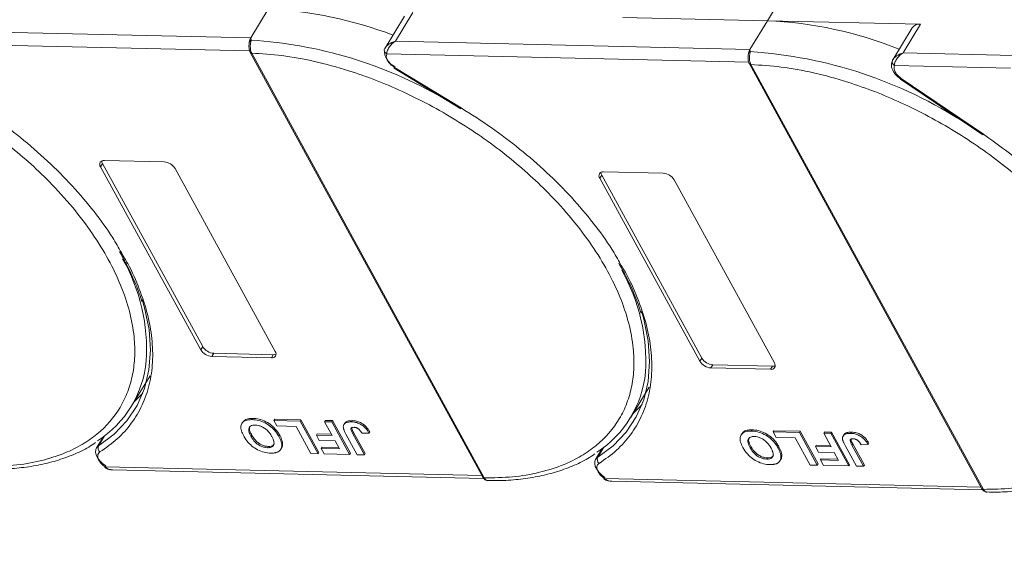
# Model space of a CAD drawing. Header units: millimetres. Extents: x 207 to 1682, y 260 to 1293.
# Tile 74 of 84: x 1383 to 1477, y 1004 to 1057. Entities that reach past the tile are written whole.
import ezdxf

# ---------------------------------------------------------------- set-up
doc = ezdxf.new("R2010")
doc.units = ezdxf.units.MM
doc.linetypes.add('PHANTOM2', pattern=[31.75, 15.875, -3.175, 3.175, -3.175, 3.175, -3.175])

msp = doc.modelspace()

# ---------------------------------------------------------------- linework, layer by layer
at = {"color": 7, "linetype": 'Continuous', "lineweight": 15}
for p, q in [((1454.602, 1056.534), (1456.282, 1059.296)), ((1406.475, 1057.638), (1404.794, 1054.876)), ((1419.605, 1056.973), (1417.737, 1053.902)), ((1418.738, 1054.556), (1420.419, 1057.318)), ((1440.658, 1056.854), (1454.602, 1056.534)), ((1454.602, 1056.534), (1452.921, 1053.772)), ((1469.372, 1056.195), (1454.602, 1056.534)), ((1468.559, 1055.849), (1466.69, 1052.779)), ((1467.692, 1053.433), (1469.372, 1056.195)), ((1404.794, 1054.876), (1375.875, 1055.54)), ((1404.794, 1054.876), (1404.832, 1054.657)), ((1375.049, 1054.314), (1404.685, 1053.634)), ((1417.756, 1053.933), (1417.668, 1053.715)), ((1452.921, 1053.772), (1418.738, 1054.556)), ((1452.921, 1053.772), (1452.959, 1053.553)), ((1404.748, 1053.477), (1427.163, 1012.505)), ((1404.886, 1053.412), (1404.887, 1053.41)), ((1404.887, 1053.41), (1427.303, 1012.438)), ((1417.906, 1053.331), (1452.812, 1052.53)), ((1466.71, 1052.81), (1466.621, 1052.592)), ((1478.392, 1053.188), (1467.692, 1053.433)), ((1418.616, 1051.962), (1425.042, 1048.052)), ((1418.658, 1052.031), (1425.084, 1048.121)), ((1452.874, 1052.373), (1475.29, 1011.401)), ((1453.013, 1052.308), (1453.014, 1052.306)), ((1453.014, 1052.306), (1475.43, 1011.334)), ((1466.86, 1052.207), (1478.028, 1051.951)), ((1467.454, 1050.913), (1475.376, 1045.527)), ((1475.437, 1045.584), (1467.515, 1050.97)), ((1390.315, 1042.448), (1390.502, 1042.755)), ((1399.972, 1024.797), (1390.315, 1042.448)), ((1390.502, 1042.755), (1400.158, 1025.104)), ((1390.689, 1043.062), (1396.435, 1042.93)), ((1397.498, 1042.283), (1407.155, 1024.633)), ((1438.442, 1041.344), (1438.629, 1041.651)), ((1438.629, 1041.651), (1448.285, 1024)), ((1438.815, 1041.958), (1444.562, 1041.826)), ((1448.098, 1023.693), (1438.442, 1041.344)), ((1445.625, 1041.179), (1455.281, 1023.528)), ((1400.158, 1025.104), (1399.972, 1024.797)), ((1401.222, 1024.457), (1401.035, 1024.15)), ((1401.222, 1024.457), (1406.968, 1024.326)), ((1406.968, 1024.326), (1406.781, 1024.019)), ((1406.781, 1024.019), (1401.035, 1024.15)), ((1448.285, 1024), (1448.098, 1023.693)), ((1449.348, 1023.353), (1449.162, 1023.046)), ((1454.908, 1022.914), (1449.162, 1023.046)), ((1449.348, 1023.353), (1455.095, 1023.221)), ((1455.095, 1023.221), (1454.908, 1022.914)), ((1393.275, 1019.324), (1395.086, 1022.301)), ((1441.401, 1018.22), (1443.213, 1021.196)), ((1404.014, 1017.81), (1403.939, 1017.688)), ((1404.928, 1018.063), (1405.002, 1018.186)), ((1407.027, 1017.975), (1407.102, 1018.098)), ((1407.027, 1017.975), (1409.559, 1017.917)), ((1407.314, 1017.45), (1407.027, 1017.975)), ((1407.102, 1018.098), (1409.634, 1018.04)), ((1409.634, 1018.04), (1409.559, 1017.917)), ((1409.559, 1017.917), (1411.284, 1014.765)), ((1409.634, 1018.04), (1411.359, 1014.888)), ((1411.908, 1017.863), (1411.982, 1017.986)), ((1411.908, 1017.863), (1412.598, 1017.847)), ((1412.637, 1016.53), (1411.908, 1017.863)), ((1411.982, 1017.986), (1412.673, 1017.97)), ((1412.673, 1017.97), (1412.598, 1017.847)), ((1412.598, 1017.847), (1414.323, 1014.695)), ((1412.673, 1017.97), (1414.398, 1014.818)), ((1413.846, 1017.706), (1413.771, 1017.583)), ((1414.581, 1017.966), (1414.506, 1017.843)), ((1409.156, 1017.407), (1407.314, 1017.45)), ((1410.593, 1014.781), (1409.156, 1017.407)), ((1414.634, 1016.703), (1414.709, 1016.825)), ((1414.709, 1016.825), (1415.825, 1014.785)), ((1415.522, 1016.743), (1416.19, 1016.767)), ((1416.265, 1016.89), (1416.19, 1016.767)), ((1453.054, 1016.959), (1453.129, 1017.082)), ((1455.154, 1016.871), (1455.228, 1016.994)), ((1455.154, 1016.871), (1457.686, 1016.813)), ((1455.441, 1016.345), (1455.154, 1016.871)), ((1455.228, 1016.994), (1457.761, 1016.935)), ((1457.761, 1016.935), (1457.686, 1016.813)), ((1457.686, 1016.813), (1459.41, 1013.661)), ((1457.761, 1016.935), (1459.485, 1013.784)), ((1460.034, 1016.759), (1460.109, 1016.882)), ((1460.034, 1016.759), (1460.725, 1016.743)), ((1460.764, 1015.425), (1460.034, 1016.759)), ((1460.109, 1016.882), (1460.8, 1016.866)), ((1460.8, 1016.866), (1460.725, 1016.743)), ((1460.725, 1016.743), (1462.449, 1013.591)), ((1460.8, 1016.866), (1462.524, 1013.714)), ((1462.707, 1016.862), (1462.633, 1016.739)), ((1390.558, 1016.386), (1389.914, 1015.326)), ((1390.118, 1015.531), (1390.705, 1016.496)), ((1390.442, 1016.301), (1390.506, 1016.299)), ((1404.81, 1016.459), (1404.885, 1016.582)), ((1407.585, 1016.549), (1407.51, 1016.427)), ((1411.192, 1016.687), (1411.118, 1016.564)), ((1411.405, 1016.039), (1411.118, 1016.564)), ((1411.118, 1016.564), (1412.637, 1016.53)), ((1411.192, 1016.687), (1412.568, 1016.656)), ((1412.925, 1016.004), (1411.405, 1016.039)), ((1413.345, 1015.236), (1412.925, 1016.004)), ((1415.06, 1014.678), (1413.972, 1016.665)), ((1414.634, 1016.703), (1415.75, 1014.663)), ((1452.14, 1016.706), (1452.066, 1016.583)), ((1457.283, 1016.303), (1455.441, 1016.345)), ((1458.72, 1013.677), (1457.283, 1016.303)), ((1461.973, 1016.602), (1461.898, 1016.479)), ((1464.391, 1015.786), (1464.317, 1015.663)), ((1406.41, 1015.356), (1406.485, 1015.478)), ((1407.691, 1015.201), (1407.766, 1015.323)), ((1407.863, 1015.752), (1407.788, 1015.629)), ((1411.359, 1014.888), (1411.284, 1014.765)), ((1411.67, 1015.399), (1411.595, 1015.277)), ((1411.882, 1014.751), (1411.595, 1015.277)), ((1411.595, 1015.277), (1413.345, 1015.236)), ((1411.67, 1015.399), (1413.276, 1015.363)), ((1414.398, 1014.818), (1414.323, 1014.695)), ((1438.685, 1015.281), (1438.04, 1014.222)), ((1438.245, 1014.426), (1438.832, 1015.392)), ((1438.568, 1015.197), (1438.632, 1015.195)), ((1452.937, 1015.355), (1453.011, 1015.478)), ((1455.712, 1015.445), (1455.637, 1015.322)), ((1459.319, 1015.583), (1459.244, 1015.46)), ((1459.532, 1014.935), (1459.244, 1015.46)), ((1459.244, 1015.46), (1460.764, 1015.425)), ((1459.319, 1015.583), (1460.695, 1015.551)), ((1461.051, 1014.9), (1459.532, 1014.935)), ((1461.471, 1014.132), (1461.051, 1014.9)), ((1463.186, 1013.574), (1462.099, 1015.561)), ((1462.761, 1015.598), (1462.835, 1015.721)), ((1462.761, 1015.598), (1463.877, 1013.558)), ((1462.835, 1015.721), (1463.952, 1013.681)), ((1463.648, 1015.638), (1464.317, 1015.663)), ((1411.284, 1014.765), (1410.593, 1014.781)), ((1414.323, 1014.695), (1411.882, 1014.751)), ((1415.75, 1014.663), (1415.06, 1014.678)), ((1415.825, 1014.785), (1415.75, 1014.663)), ((1454.537, 1014.251), (1454.612, 1014.374)), ((1455.818, 1014.096), (1455.893, 1014.219)), ((1455.99, 1014.647), (1455.915, 1014.525)), ((1459.796, 1014.295), (1459.722, 1014.172)), ((1460.009, 1013.647), (1459.722, 1014.172)), ((1459.722, 1014.172), (1461.471, 1014.132)), ((1459.796, 1014.295), (1461.402, 1014.258)), ((1427.079, 1012.66), (1390.772, 1013.493)), ((1391.466, 1013.219), (1427.238, 1012.398)), ((1459.41, 1013.661), (1458.72, 1013.677)), ((1459.485, 1013.784), (1459.41, 1013.661)), ((1462.449, 1013.591), (1460.009, 1013.647)), ((1462.524, 1013.714), (1462.449, 1013.591)), ((1463.877, 1013.558), (1463.186, 1013.574)), ((1463.952, 1013.681), (1463.877, 1013.558)), ((1427.303, 1012.438), (1427.304, 1012.436)), ((1475.205, 1011.555), (1438.899, 1012.388)), ((1439.593, 1012.115), (1475.365, 1011.294)), ((1475.43, 1011.334), (1475.431, 1011.332))]:
    msp.add_line(p, q, dxfattribs=at)
at = {"color": 7, "linetype": 'Continuous', "lineweight": 15, "flags": 128}
for points in [[(1418.658, 1052.031), (1418.636, 1051.994), (1418.622, 1051.971), (1418.616, 1051.962), (1418.616, 1051.962)], [(1467.515, 1050.97), (1467.487, 1050.937), (1467.466, 1050.918), (1467.455, 1050.912), (1467.454, 1050.913)], [(1425.084, 1048.121), (1425.062, 1048.084), (1425.048, 1048.061), (1425.042, 1048.052), (1425.042, 1048.052)], [(1475.376, 1045.527), (1475.377, 1045.527), (1475.388, 1045.533), (1475.408, 1045.552), (1475.437, 1045.584)], [(1394.334, 1029.639), (1394.56, 1028.858), (1394.985, 1026.767), (1395.126, 1024.757), (1394.981, 1022.852), (1394.55, 1021.07), (1393.84, 1019.43), (1392.857, 1017.95), (1391.612, 1016.646), (1390.118, 1015.531)], [(1442.461, 1028.535), (1442.687, 1027.754), (1443.112, 1025.662), (1443.253, 1023.653), (1443.107, 1021.747), (1442.677, 1019.965), (1441.967, 1018.326), (1440.984, 1016.846), (1439.739, 1015.542), (1438.245, 1014.426)], [(1393.552, 1019.779), (1393.597, 1019.82), (1394.39, 1020.622)], [(1441.678, 1018.675), (1441.724, 1018.716), (1442.516, 1019.518)], [(1390.806, 1013.596), (1390.494, 1013.83), (1390.228, 1014.094), (1390.022, 1014.373), (1389.885, 1014.655), (1389.826, 1014.924), (1389.846, 1015.168), (1389.914, 1015.326)], [(1389.914, 1015.326), (1389.945, 1015.373), (1390.118, 1015.531)], [(1438.933, 1012.491), (1438.621, 1012.726), (1438.355, 1012.989), (1438.148, 1013.269), (1438.012, 1013.55), (1437.953, 1013.82), (1437.973, 1014.063), (1438.04, 1014.222)], [(1438.04, 1014.222), (1438.072, 1014.269), (1438.245, 1014.426)], [(1390.772, 1013.493), (1390.746, 1013.459), (1390.728, 1013.438), (1390.719, 1013.431), (1390.719, 1013.438), (1390.728, 1013.46), (1390.746, 1013.494), (1390.773, 1013.54), (1390.806, 1013.596)], [(1438.899, 1012.388), (1438.873, 1012.355), (1438.855, 1012.334), (1438.845, 1012.327), (1438.846, 1012.334), (1438.855, 1012.355), (1438.873, 1012.389), (1438.899, 1012.435), (1438.933, 1012.491)]]:
    msp.add_lwpolyline(points, dxfattribs=at)
at = {"color": 7, "linetype": 'Continuous', "lineweight": 15}
for centre, radius, start, end in [((1404.898, 1019.782), 37.889, 68.97091, 87.61491), ((1452.984, 1018.374), 38.194, 67.98449, 87.57254), ((1469.259, 1055.331), 0.871, 82.52877, 143.52648), ((1404.91, 1054.39), 0.278, 106.23049, 154.5199), ((1402.203, 1012.379), 42.36, 60.09182, 86.44113), ((1417.967, 1053.699), 0.299, 148.89078, 176.84469), ((1419.376, 1053.691), 1.705, 177.9781, 247.11934), ((1404.873, 1053.563), 0.152, 213.6444, 275.03728), ((1404.876, 1053.565), 0.155, 214.37766, 274.3082), ((1418.101, 1053.718), 0.433, 180.29447, 243.27622), ((1453.037, 1053.285), 0.278, 106.23049, 154.5199), ((1450.192, 1010.539), 43.103, 56.95033, 86.31967), ((1453, 1052.459), 0.152, 213.6444, 275.03728), ((1453.002, 1052.461), 0.155, 214.37766, 274.3082), ((1466.92, 1052.576), 0.299, 148.88767, 176.63251), ((1467.055, 1052.594), 0.433, 180.11929, 243.28633), ((1390.618, 1042.684), 0.384, 79.47957, 217.89689), ((1390.984, 1043.042), 0.561, 182.97477, 210.78742), ((1396.342, 1041.581), 1.352, 31.28833, 86.07738), ((1438.745, 1041.58), 0.384, 79.47957, 217.89689), ((1439.11, 1041.938), 0.561, 182.97477, 210.78742), ((1444.469, 1040.477), 1.352, 31.28833, 86.07738), ((1376.982, 1024.796), 17.77, 356.58108, 29.61611), ((1425.108, 1023.692), 17.77, 356.58108, 29.61611), ((1401.127, 1025.5), 1.352, 211.28833, 266.07738), ((1401.314, 1025.807), 1.352, 211.28833, 266.07738), ((1406.852, 1024.396), 0.384, 259.47957, 37.89689), ((1407.002, 1024.885), 0.561, 266.58142, 294.38722), ((1384.447, 1024.695), 10.318, 302.73279, 354.66622), ((1449.254, 1024.395), 1.352, 211.28833, 266.07738), ((1449.441, 1024.702), 1.352, 211.28833, 266.07738), ((1454.978, 1023.292), 0.384, 259.47957, 37.89689), ((1432.574, 1023.591), 10.318, 302.73279, 354.66622), ((1455.128, 1023.781), 0.561, 266.58142, 294.38722), ((1390.554, 1015.324), 0.483, 154.63164, 231.84459), ((1438.681, 1014.22), 0.483, 154.63164, 231.84459), ((1427.291, 1012.592), 0.155, 214.37766, 274.3082), ((1427.292, 1012.591), 0.155, 214.42362, 274.2689), ((1475.418, 1011.488), 0.155, 214.37766, 274.3082), ((1475.419, 1011.486), 0.155, 214.42362, 274.2689)]:
    msp.add_arc(centre, radius, start, end, dxfattribs=at)
at = {"color": 3, "linetype": 'PHANTOM2', "lineweight": 9, "ltscale": 1.030123}
msp.add_spline([(1381.02, 1117.682), (1391.593, 1083.444), (1367.929, 1038.634), (1378.501, 1004.397)], degree=3, dxfattribs=at)
at = {"color": 7, "linetype": 'Continuous', "lineweight": 15}
for points in [[(1404.658, 1054.51), (1404.675, 1054.578), (1404.707, 1054.714), (1404.765, 1054.822), (1404.794, 1054.876)], [(1452.785, 1053.405), (1452.801, 1053.473), (1452.834, 1053.61), (1452.892, 1053.718), (1452.921, 1053.772)], [(1417.906, 1053.331), (1417.879, 1053.238), (1417.824, 1053.054), (1417.926, 1052.822), (1417.977, 1052.707)], [(1417.977, 1052.707), (1418.06, 1052.581), (1418.226, 1052.33), (1418.514, 1052.13), (1418.658, 1052.031)], [(1390.153, 1014.129), (1390.229, 1014.013), (1390.381, 1013.78), (1390.642, 1013.589), (1390.772, 1013.493)], [(1438.28, 1013.025), (1438.356, 1012.909), (1438.508, 1012.676), (1438.769, 1012.484), (1438.899, 1012.388)]]:
    msp.add_open_spline(points, degree=3, dxfattribs=at)
for points, knots in [([(1404.635, 1054.328), (1404.624, 1054.191), (1404.608, 1053.979), (1404.656, 1053.679), (1404.716, 1053.546), (1404.747, 1053.479)], [0, 0, 0, 0, 0.472653, 0.733055, 1, 1, 1, 1]), ([(1404.637, 1054.244), (1404.638, 1054.315), (1404.639, 1054.406), (1404.655, 1054.491), (1404.658, 1054.51)], [0, 0, 0, 0, 0.789595, 1, 1, 1, 1]), ([(1404.832, 1054.657), (1404.824, 1054.62), (1404.807, 1054.54), (1404.777, 1054.391), (1404.755, 1054.22), (1404.745, 1054.016), (1404.76, 1053.803), (1404.806, 1053.586), (1404.858, 1053.474), (1404.886, 1053.412)], [0, 0, 0, 0, 0.1119973, 0.2448439, 0.3691679, 0.5008987, 0.6875333, 0.8281382, 1, 1, 1, 1]), ([(1417.71, 1053.854), (1417.75, 1053.917), (1417.837, 1054.058), (1418.16, 1054.336), (1418.511, 1054.47), (1418.738, 1054.556)], [0, 0, 0, 0, 0.227063, 0.501587, 1, 1, 1, 1]), ([(1418.738, 1054.556), (1418.62, 1054.475), (1418.386, 1054.311), (1418.113, 1053.98), (1417.932, 1053.626), (1417.915, 1053.425), (1417.906, 1053.331)], [0, 0, 0, 0, 0.251519, 0.501784, 0.765632, 1, 1, 1, 1]), ([(1404.887, 1053.41), (1405.851, 1053.351), (1407.808, 1053.23), (1410.954, 1052.651), (1413.987, 1051.831), (1416.83, 1050.828), (1419.439, 1049.724), (1422.029, 1048.439), (1425.416, 1046.499), (1428.614, 1044.269), (1431.507, 1041.836), (1433.684, 1039.762), (1435.788, 1037.438), (1437.7, 1034.906), (1439.246, 1032.393), (1440.445, 1029.888), (1441.291, 1027.38), (1441.709, 1025.094), (1441.774, 1023.069), (1441.571, 1021.304), (1441.103, 1019.645), (1440.121, 1017.606), (1438.628, 1015.882), (1436.689, 1014.531), (1434.884, 1013.634), (1432.683, 1012.935), (1430.098, 1012.487), (1428.225, 1012.454), (1427.303, 1012.438)], [0, 0, 0, 0, 0.038862, 0.078912, 0.120068, 0.152227, 0.184382, 0.217215, 0.250043, 0.315618, 0.347778, 0.379932, 0.421093, 0.461142, 0.5, 0.538863, 0.578912, 0.620068, 0.652227, 0.684382, 0.717215, 0.750043, 0.815618, 0.847778, 0.879932, 0.921093, 0.96114, 1, 1, 1, 1]), ([(1452.761, 1053.223), (1452.751, 1053.086), (1452.735, 1052.874), (1452.782, 1052.575), (1452.843, 1052.442), (1452.873, 1052.375)], [0, 0, 0, 0, 0.472653, 0.733055, 1, 1, 1, 1]), ([(1452.764, 1053.139), (1452.764, 1053.211), (1452.766, 1053.301), (1452.782, 1053.387), (1452.785, 1053.405)], [0, 0, 0, 0, 0.789595, 1, 1, 1, 1]), ([(1452.959, 1053.553), (1452.951, 1053.516), (1452.934, 1053.436), (1452.904, 1053.287), (1452.882, 1053.116), (1452.872, 1052.912), (1452.887, 1052.699), (1452.933, 1052.481), (1452.985, 1052.369), (1453.013, 1052.308)], [0, 0, 0, 0, 0.1119973, 0.2448439, 0.3691679, 0.5008987, 0.6875333, 0.8281382, 1, 1, 1, 1]), ([(1466.664, 1052.73), (1466.704, 1052.794), (1466.791, 1052.934), (1467.114, 1053.213), (1467.465, 1053.347), (1467.692, 1053.433)], [0, 0, 0, 0, 0.227063, 0.501587, 1, 1, 1, 1]), ([(1467.692, 1053.433), (1467.574, 1053.351), (1467.34, 1053.188), (1467.067, 1052.857), (1466.886, 1052.503), (1466.868, 1052.302), (1466.86, 1052.207)], [0, 0, 0, 0, 0.251519, 0.501784, 0.765632, 1, 1, 1, 1]), ([(1453.014, 1052.306), (1453.978, 1052.246), (1455.935, 1052.125), (1459.081, 1051.547), (1462.114, 1050.727), (1464.957, 1049.724), (1467.566, 1048.619), (1470.156, 1047.335), (1473.543, 1045.394), (1476.74, 1043.165), (1479.633, 1040.732), (1481.811, 1038.658), (1483.915, 1036.334), (1485.827, 1033.802), (1487.373, 1031.289), (1488.572, 1028.783), (1489.417, 1026.276), (1489.835, 1023.99), (1489.901, 1021.965), (1489.698, 1020.199), (1489.229, 1018.54), (1488.247, 1016.502), (1486.755, 1014.778), (1484.815, 1013.426), (1483.011, 1012.53), (1480.809, 1011.83), (1478.224, 1011.383), (1476.352, 1011.35), (1475.43, 1011.334)], [0, 0, 0, 0, 0.038862, 0.078912, 0.1200677, 0.1522272, 0.1843815, 0.2172151, 0.2500433, 0.3156185, 0.347778, 0.3799323, 0.4210926, 0.4611415, 0.5, 0.5388632, 0.578912, 0.6200677, 0.6522272, 0.6843815, 0.7172151, 0.7500433, 0.8156185, 0.847778, 0.8799323, 0.9210926, 0.9611404, 1, 1, 1, 1]), ([(1466.653, 1052.704), (1466.608, 1052.567), (1466.517, 1052.284), (1466.622, 1051.873), (1466.811, 1051.528), (1467.097, 1051.173), (1467.388, 1050.967), (1467.57, 1050.838)], [0, 0, 0, 0, 0.208, 0.427784, 0.580415, 0.736816, 1, 1, 1, 1]), ([(1467.515, 1050.97), (1467.395, 1051.062), (1467.148, 1051.252), (1466.9, 1051.599), (1466.783, 1051.941), (1466.835, 1052.121), (1466.86, 1052.207)], [0, 0, 0, 0, 0.241864, 0.5, 0.758136, 1, 1, 1, 1]), ([(1372.494, 1050.234), (1372.962, 1050.003), (1374.293, 1049.32), (1377.29, 1047.603), (1380.487, 1045.373), (1383.38, 1042.941), (1385.557, 1040.867), (1387.661, 1038.543), (1389.573, 1036.01), (1391.119, 1033.497), (1392.319, 1030.992), (1393.164, 1028.484), (1393.582, 1026.199), (1393.648, 1024.173), (1393.444, 1022.408), (1392.976, 1020.749), (1391.994, 1018.711), (1390.502, 1016.986), (1388.562, 1015.635), (1386.757, 1014.739), (1384.556, 1014.039), (1381.971, 1013.592), (1380.099, 1013.558), (1379.176, 1013.542)], [0.1995029, 0.1995029, 0.1995029, 0.1995029, 0.2172151, 0.2500433, 0.3156185, 0.347778, 0.3799323, 0.4210926, 0.4611415, 0.5, 0.5388632, 0.578912, 0.6200677, 0.6522272, 0.6843815, 0.7172151, 0.7500433, 0.8156185, 0.847778, 0.8799323, 0.9210926, 0.9611404, 1, 1, 1, 1]), ([(1376.958, 1049.225), (1377.933, 1048.606), (1379.883, 1047.369), (1382.642, 1045.272), (1385.239, 1043.02), (1387.625, 1040.621), (1389.724, 1038.135), (1391.305, 1035.97), (1392.049, 1034.646), (1392.317, 1034.169)], [0, 0, 0, 0, 0.149567, 0.299144, 0.452293, 0.606501, 0.760709, 0.913858, 1, 1, 1, 1]), ([(1425.084, 1048.121), (1426.059, 1047.502), (1428.01, 1046.264), (1430.768, 1044.167), (1433.366, 1041.916), (1435.752, 1039.517), (1437.851, 1037.031), (1439.431, 1034.866), (1440.176, 1033.542), (1440.444, 1033.065)], [0, 0, 0, 0, 0.149567, 0.299144, 0.452293, 0.606501, 0.760709, 0.913858, 1, 1, 1, 1]), ([(1488.582, 1031.939), (1487.915, 1033.04), (1486.475, 1035.417), (1483.402, 1038.975), (1479.7, 1042.502), (1476.851, 1044.562), (1475.437, 1045.584)], [0, 0, 0, 0, 0.2241567, 0.4840874, 0.7440182, 1, 1, 1, 1]), ([(1392.317, 1034.169), (1392.527, 1033.818), (1393.233, 1032.64), (1394.092, 1030.643), (1394.888, 1028.218), (1395.313, 1025.853), (1395.382, 1023.576), (1395.07, 1021.422), (1394.385, 1019.445), (1393.34, 1017.693), (1391.99, 1016.161), (1390.834, 1015.35), (1390.256, 1014.944)], [0, 0, 0, 0, 0.044474, 0.14937, 0.254252, 0.359148, 0.466545, 0.574685, 0.682825, 0.790222, 0.895108, 1, 1, 1, 1]), ([(1392.145, 1034.256), (1392.373, 1033.856), (1392.936, 1032.872), (1393.628, 1031.316), (1394.114, 1030.108), (1394.278, 1029.495), (1394.292, 1029.443)], [0, 0, 0, 0, 0.246456, 0.605605, 0.966644, 1, 1, 1, 1]), ([(1440.444, 1033.065), (1440.654, 1032.714), (1441.36, 1031.536), (1442.219, 1029.539), (1443.014, 1027.114), (1443.44, 1024.749), (1443.508, 1022.471), (1443.197, 1020.318), (1442.512, 1018.34), (1441.467, 1016.589), (1440.116, 1015.056), (1438.961, 1014.245), (1438.383, 1013.84)], [0, 0, 0, 0, 0.044474, 0.14937, 0.254252, 0.359148, 0.466545, 0.574685, 0.682825, 0.790222, 0.895108, 1, 1, 1, 1]), ([(1440.271, 1033.152), (1440.5, 1032.751), (1441.063, 1031.768), (1441.755, 1030.212), (1442.24, 1029.004), (1442.404, 1028.391), (1442.418, 1028.339)], [0, 0, 0, 0, 0.246456, 0.605605, 0.966644, 1, 1, 1, 1]), ([(1404.111, 1016.49), (1404.067, 1016.574), (1403.936, 1016.828), (1403.817, 1017.229), (1403.87, 1017.64), (1404.122, 1017.924), (1404.503, 1018.056), (1404.799, 1018.061), (1404.928, 1018.063)], [0, 0, 0, 0, 0.101888, 0.307343, 0.492963, 0.678647, 0.860791, 1, 1, 1, 1]), ([(1404.028, 1017.8), (1404.085, 1017.882), (1404.212, 1018.064), (1404.58, 1018.177), (1404.875, 1018.183), (1405.002, 1018.186)], [0, 0, 0, 0, 0.315977, 0.703684, 1, 1, 1, 1]), ([(1404.928, 1018.063), (1405.025, 1018.058), (1405.32, 1018.043), (1405.86, 1017.912), (1406.475, 1017.594), (1407.025, 1017.139), (1407.335, 1016.735), (1407.479, 1016.482), (1407.51, 1016.427)], [0, 0, 0, 0, 0.102171, 0.30922, 0.51365, 0.692275, 0.932413, 1, 1, 1, 1]), ([(1405.002, 1018.186), (1405.1, 1018.181), (1405.394, 1018.166), (1405.934, 1018.035), (1406.55, 1017.716), (1407.1, 1017.262), (1407.409, 1016.858), (1407.553, 1016.605), (1407.585, 1016.549)], [0, 0, 0, 0, 0.102171, 0.30922, 0.51365, 0.692275, 0.932413, 1, 1, 1, 1]), ([(1413.723, 1017.263), (1413.719, 1017.34), (1413.711, 1017.495), (1413.825, 1017.681), (1414.073, 1017.831), (1414.343, 1017.839), (1414.506, 1017.843)], [0, 0, 0, 0, 0.20646, 0.413515, 0.645211, 1, 1, 1, 1]), ([(1413.858, 1017.699), (1413.872, 1017.73), (1413.921, 1017.83), (1414.153, 1017.95), (1414.42, 1017.96), (1414.581, 1017.966)], [0, 0, 0, 0, 0.148382, 0.484821, 1, 1, 1, 1]), ([(1414.506, 1017.843), (1414.604, 1017.838), (1414.827, 1017.825), (1415.207, 1017.715), (1415.577, 1017.504), (1415.935, 1017.18), (1416.09, 1016.93), (1416.19, 1016.767)], [0, 0, 0, 0, 0.155292, 0.353145, 0.543243, 0.704067, 1, 1, 1, 1]), ([(1414.581, 1017.966), (1414.679, 1017.96), (1414.902, 1017.947), (1415.282, 1017.838), (1415.652, 1017.627), (1416.009, 1017.303), (1416.164, 1017.052), (1416.265, 1016.89)], [0, 0, 0, 0, 0.155292, 0.353145, 0.543243, 0.704067, 1, 1, 1, 1]), ([(1404.81, 1016.459), (1404.767, 1016.543), (1404.646, 1016.78), (1404.566, 1017.107), (1404.67, 1017.366), (1404.862, 1017.504), (1405.07, 1017.538), (1405.193, 1017.538), (1405.217, 1017.538)], [0, 0, 0, 0, 0.15859, 0.447239, 0.620381, 0.793575, 0.961295, 1, 1, 1, 1]), ([(1404.885, 1016.582), (1404.842, 1016.666), (1404.723, 1016.901), (1404.633, 1017.218), (1404.718, 1017.381), (1404.746, 1017.434)], [0, 0, 0, 0, 0.271027, 0.764321, 1, 1, 1, 1]), ([(1405.217, 1017.538), (1405.317, 1017.53), (1405.517, 1017.514), (1405.853, 1017.393), (1406.189, 1017.198), (1406.538, 1016.883), (1406.725, 1016.61), (1406.821, 1016.439), (1406.831, 1016.422)], [0, 0, 0, 0, 0.15971, 0.320429, 0.491074, 0.67705, 0.96629, 1, 1, 1, 1]), ([(1413.972, 1016.665), (1413.95, 1016.707), (1413.905, 1016.791), (1413.849, 1016.905), (1413.804, 1017.005), (1413.771, 1017.091), (1413.74, 1017.178), (1413.729, 1017.235), (1413.723, 1017.263)], [0, 0, 0, 0, 0.2082698, 0.416707, 0.5614806, 0.7065734, 0.8528245, 1, 1, 1, 1]), ([(1414.634, 1016.703), (1414.59, 1016.787), (1414.514, 1016.932), (1414.453, 1017.107), (1414.456, 1017.219), (1414.508, 1017.278), (1414.605, 1017.316), (1414.694, 1017.318), (1414.749, 1017.319)], [0, 0, 0, 0, 0.292027, 0.504854, 0.613905, 0.723685, 0.829816, 1, 1, 1, 1]), ([(1414.539, 1017.234), (1414.539, 1017.227), (1414.546, 1017.101), (1414.63, 1016.959), (1414.709, 1016.825)], [0, 0, 0, 0, 0.057952, 1, 1, 1, 1]), ([(1414.749, 1017.319), (1414.779, 1017.317), (1414.84, 1017.314), (1414.931, 1017.292), (1415.013, 1017.262), (1415.084, 1017.226), (1415.152, 1017.185), (1415.193, 1017.153), (1415.213, 1017.137)], [0, 0, 0, 0, 0.202387, 0.410907, 0.557829, 0.709472, 0.853224, 1, 1, 1, 1]), ([(1415.213, 1017.137), (1415.24, 1017.113), (1415.293, 1017.065), (1415.352, 1016.993), (1415.403, 1016.927), (1415.445, 1016.866), (1415.484, 1016.804), (1415.509, 1016.763), (1415.522, 1016.743)], [0, 0, 0, 0, 0.1938055, 0.3931273, 0.5440688, 0.6954121, 0.8476129, 1, 1, 1, 1]), ([(1452.238, 1015.386), (1452.194, 1015.47), (1452.063, 1015.723), (1451.944, 1016.124), (1451.997, 1016.535), (1452.248, 1016.82), (1452.63, 1016.952), (1452.926, 1016.957), (1453.054, 1016.959)], [0, 0, 0, 0, 0.101888, 0.307343, 0.492963, 0.678647, 0.860791, 1, 1, 1, 1]), ([(1452.155, 1016.696), (1452.212, 1016.778), (1452.339, 1016.96), (1452.707, 1017.073), (1453.002, 1017.079), (1453.129, 1017.082)], [0, 0, 0, 0, 0.315977, 0.703684, 1, 1, 1, 1]), ([(1453.054, 1016.959), (1453.152, 1016.954), (1453.446, 1016.939), (1453.986, 1016.808), (1454.602, 1016.489), (1455.152, 1016.035), (1455.461, 1015.631), (1455.605, 1015.378), (1455.637, 1015.322)], [0, 0, 0, 0, 0.102171, 0.30922, 0.51365, 0.692275, 0.932413, 1, 1, 1, 1]), ([(1453.129, 1017.082), (1453.226, 1017.077), (1453.521, 1017.061), (1454.061, 1016.93), (1454.676, 1016.612), (1455.226, 1016.157), (1455.536, 1015.754), (1455.68, 1015.501), (1455.712, 1015.445)], [0, 0, 0, 0, 0.102171, 0.30922, 0.51365, 0.692275, 0.932413, 1, 1, 1, 1]), ([(1461.85, 1016.158), (1461.846, 1016.236), (1461.837, 1016.391), (1461.951, 1016.577), (1462.2, 1016.726), (1462.469, 1016.734), (1462.633, 1016.739)], [0, 0, 0, 0, 0.20646, 0.413515, 0.645211, 1, 1, 1, 1]), ([(1461.984, 1016.595), (1461.999, 1016.626), (1462.048, 1016.726), (1462.28, 1016.846), (1462.546, 1016.856), (1462.707, 1016.862)], [0, 0, 0, 0, 0.148382, 0.484821, 1, 1, 1, 1]), ([(1462.633, 1016.739), (1462.731, 1016.733), (1462.954, 1016.72), (1463.334, 1016.611), (1463.704, 1016.4), (1464.061, 1016.076), (1464.216, 1015.825), (1464.317, 1015.663)], [0, 0, 0, 0, 0.155292, 0.353145, 0.543243, 0.704067, 1, 1, 1, 1]), ([(1462.707, 1016.862), (1462.805, 1016.856), (1463.028, 1016.843), (1463.408, 1016.734), (1463.778, 1016.523), (1464.136, 1016.199), (1464.291, 1015.948), (1464.391, 1015.786)], [0, 0, 0, 0, 0.155292, 0.353145, 0.543243, 0.704067, 1, 1, 1, 1]), ([(1379.52, 1013.294), (1379.861, 1013.286), (1380.875, 1013.262), (1382.479, 1013.383), (1384.322, 1013.65), (1386.065, 1014.076), (1387.689, 1014.663), (1388.955, 1015.254), (1389.615, 1015.706), (1389.831, 1015.854)], [0, 0, 0, 0, 0.083579, 0.248214, 0.413815, 0.580411, 0.748174, 0.91744, 1, 1, 1, 1]), ([(1406.706, 1014.83), (1406.609, 1014.835), (1406.314, 1014.85), (1405.777, 1014.984), (1405.165, 1015.301), (1404.614, 1015.754), (1404.295, 1016.167), (1404.147, 1016.428), (1404.111, 1016.49)], [0, 0, 0, 0, 0.101398, 0.306996, 0.506144, 0.685262, 0.924557, 1, 1, 1, 1]), ([(1406.41, 1015.356), (1406.311, 1015.363), (1406.111, 1015.378), (1405.777, 1015.491), (1405.454, 1015.678), (1405.124, 1015.973), (1404.931, 1016.244), (1404.83, 1016.424), (1404.81, 1016.459)], [0, 0, 0, 0, 0.160292, 0.321922, 0.490761, 0.657569, 0.933883, 1, 1, 1, 1]), ([(1406.485, 1015.478), (1406.386, 1015.486), (1406.186, 1015.501), (1405.852, 1015.614), (1405.529, 1015.8), (1405.199, 1016.095), (1405.006, 1016.367), (1404.904, 1016.547), (1404.885, 1016.582)], [0, 0, 0, 0, 0.160292, 0.321922, 0.490761, 0.657569, 0.933883, 1, 1, 1, 1]), ([(1406.831, 1016.422), (1406.874, 1016.338), (1406.983, 1016.125), (1407.063, 1015.826), (1407.002, 1015.569), (1406.832, 1015.414), (1406.613, 1015.357), (1406.462, 1015.356), (1406.41, 1015.356)], [0, 0, 0, 0, 0.1586166, 0.4008637, 0.5730594, 0.7454856, 0.9129852, 1, 1, 1, 1]), ([(1407.51, 1016.427), (1407.533, 1016.384), (1407.578, 1016.3), (1407.639, 1016.17), (1407.695, 1016.036), (1407.741, 1015.898), (1407.776, 1015.761), (1407.784, 1015.673), (1407.788, 1015.629)], [0, 0, 0, 0, 0.15395, 0.308181, 0.478699, 0.649961, 0.824203, 1, 1, 1, 1]), ([(1407.585, 1016.549), (1407.608, 1016.507), (1407.653, 1016.423), (1407.714, 1016.293), (1407.77, 1016.159), (1407.816, 1016.021), (1407.851, 1015.884), (1407.859, 1015.796), (1407.863, 1015.752)], [0, 0, 0, 0, 0.15395, 0.308181, 0.478699, 0.649961, 0.824203, 1, 1, 1, 1]), ([(1452.937, 1015.355), (1452.894, 1015.439), (1452.773, 1015.675), (1452.693, 1016.002), (1452.797, 1016.261), (1452.988, 1016.4), (1453.197, 1016.434), (1453.32, 1016.434), (1453.343, 1016.433)], [0, 0, 0, 0, 0.15859, 0.447239, 0.620381, 0.793575, 0.961295, 1, 1, 1, 1]), ([(1453.011, 1015.478), (1452.969, 1015.561), (1452.849, 1015.797), (1452.76, 1016.114), (1452.845, 1016.277), (1452.873, 1016.33)], [0, 0, 0, 0, 0.271027, 0.764321, 1, 1, 1, 1]), ([(1453.343, 1016.433), (1453.443, 1016.425), (1453.644, 1016.409), (1453.98, 1016.289), (1454.315, 1016.094), (1454.664, 1015.779), (1454.852, 1015.506), (1454.948, 1015.335), (1454.958, 1015.317)], [0, 0, 0, 0, 0.15971, 0.320429, 0.491074, 0.67705, 0.96629, 1, 1, 1, 1]), ([(1462.099, 1015.561), (1462.077, 1015.603), (1462.032, 1015.687), (1461.976, 1015.8), (1461.931, 1015.9), (1461.898, 1015.987), (1461.867, 1016.074), (1461.855, 1016.13), (1461.85, 1016.158)], [0, 0, 0, 0, 0.2082698, 0.416707, 0.5614806, 0.7065734, 0.8528245, 1, 1, 1, 1]), ([(1462.761, 1015.598), (1462.717, 1015.682), (1462.641, 1015.828), (1462.58, 1016.003), (1462.583, 1016.114), (1462.634, 1016.173), (1462.731, 1016.212), (1462.82, 1016.214), (1462.875, 1016.215)], [0, 0, 0, 0, 0.292027, 0.504854, 0.613905, 0.723685, 0.829816, 1, 1, 1, 1]), ([(1462.665, 1016.13), (1462.666, 1016.122), (1462.673, 1015.997), (1462.757, 1015.855), (1462.835, 1015.721)], [0, 0, 0, 0, 0.057952, 1, 1, 1, 1]), ([(1462.875, 1016.215), (1462.906, 1016.213), (1462.967, 1016.21), (1463.057, 1016.188), (1463.14, 1016.158), (1463.211, 1016.122), (1463.279, 1016.08), (1463.32, 1016.049), (1463.34, 1016.033)], [0, 0, 0, 0, 0.202387, 0.410907, 0.557829, 0.709472, 0.853224, 1, 1, 1, 1]), ([(1463.34, 1016.033), (1463.366, 1016.009), (1463.42, 1015.961), (1463.479, 1015.889), (1463.529, 1015.822), (1463.571, 1015.761), (1463.611, 1015.7), (1463.636, 1015.659), (1463.648, 1015.638)], [0, 0, 0, 0, 0.1938055, 0.3931273, 0.5440688, 0.6954121, 0.8476129, 1, 1, 1, 1]), ([(1390.256, 1014.944), (1390.202, 1014.9), (1390.092, 1014.812), (1390.027, 1014.612), (1390.037, 1014.379), (1390.115, 1014.212), (1390.153, 1014.129)], [0, 0, 0, 0, 0.245513, 0.5, 0.754487, 1, 1, 1, 1]), ([(1407.053, 1015.7), (1407.006, 1015.644), (1406.91, 1015.533), (1406.687, 1015.481), (1406.537, 1015.479), (1406.485, 1015.478)], [0, 0, 0, 0, 0.398189, 0.794249, 1, 1, 1, 1]), ([(1407.396, 1014.937), (1407.36, 1014.922), (1407.288, 1014.892), (1407.172, 1014.865), (1407.058, 1014.846), (1406.945, 1014.835), (1406.828, 1014.829), (1406.747, 1014.83), (1406.706, 1014.83)], [0, 0, 0, 0, 0.185429, 0.37219, 0.527708, 0.683877, 0.841678, 1, 1, 1, 1]), ([(1407.788, 1015.629), (1407.787, 1015.554), (1407.783, 1015.405), (1407.69, 1015.164), (1407.547, 1015.009), (1407.412, 1014.944), (1407.396, 1014.937)], [0, 0, 0, 0, 0.250896, 0.502166, 0.940512, 1, 1, 1, 1]), ([(1407.863, 1015.752), (1407.859, 1015.679), (1407.852, 1015.532), (1407.821, 1015.383), (1407.766, 1015.331), (1407.762, 1015.326)], [0, 0, 0, 0, 0.478395, 0.957504, 1, 1, 1, 1]), ([(1454.833, 1013.726), (1454.736, 1013.731), (1454.441, 1013.746), (1453.904, 1013.88), (1453.292, 1014.197), (1452.741, 1014.65), (1452.422, 1015.062), (1452.273, 1015.323), (1452.238, 1015.386)], [0, 0, 0, 0, 0.101398, 0.306996, 0.506144, 0.685262, 0.924557, 1, 1, 1, 1]), ([(1454.537, 1014.251), (1454.438, 1014.259), (1454.238, 1014.274), (1453.904, 1014.387), (1453.581, 1014.573), (1453.251, 1014.868), (1453.058, 1015.14), (1452.956, 1015.32), (1452.937, 1015.355)], [0, 0, 0, 0, 0.160292, 0.321922, 0.490761, 0.657569, 0.933883, 1, 1, 1, 1]), ([(1454.612, 1014.374), (1454.512, 1014.382), (1454.312, 1014.397), (1453.979, 1014.51), (1453.656, 1014.696), (1453.326, 1014.991), (1453.133, 1015.263), (1453.031, 1015.443), (1453.011, 1015.478)], [0, 0, 0, 0, 0.160292, 0.321922, 0.490761, 0.657569, 0.933883, 1, 1, 1, 1]), ([(1454.958, 1015.317), (1455.001, 1015.233), (1455.11, 1015.021), (1455.19, 1014.721), (1455.129, 1014.465), (1454.959, 1014.31), (1454.74, 1014.253), (1454.589, 1014.252), (1454.537, 1014.251)], [0, 0, 0, 0, 0.1586166, 0.4008637, 0.5730594, 0.7454856, 0.9129852, 1, 1, 1, 1]), ([(1455.637, 1015.322), (1455.66, 1015.28), (1455.705, 1015.196), (1455.766, 1015.066), (1455.822, 1014.932), (1455.868, 1014.794), (1455.903, 1014.657), (1455.911, 1014.569), (1455.915, 1014.525)], [0, 0, 0, 0, 0.15395, 0.308181, 0.478699, 0.649961, 0.824203, 1, 1, 1, 1]), ([(1455.712, 1015.445), (1455.734, 1015.403), (1455.78, 1015.319), (1455.841, 1015.189), (1455.897, 1015.054), (1455.943, 1014.917), (1455.977, 1014.779), (1455.986, 1014.692), (1455.99, 1014.647)], [0, 0, 0, 0, 0.15395, 0.308181, 0.478699, 0.649961, 0.824203, 1, 1, 1, 1]), ([(1427.646, 1012.19), (1427.988, 1012.182), (1429.002, 1012.158), (1430.605, 1012.279), (1432.448, 1012.546), (1434.191, 1012.971), (1435.816, 1013.558), (1437.082, 1014.15), (1437.742, 1014.601), (1437.958, 1014.749)], [0, 0, 0, 0, 0.083579, 0.248214, 0.413815, 0.580411, 0.748174, 0.91744, 1, 1, 1, 1]), ([(1455.18, 1014.596), (1455.132, 1014.54), (1455.037, 1014.429), (1454.814, 1014.376), (1454.663, 1014.375), (1454.612, 1014.374)], [0, 0, 0, 0, 0.398189, 0.794249, 1, 1, 1, 1]), ([(1455.915, 1014.525), (1455.913, 1014.45), (1455.91, 1014.301), (1455.817, 1014.06), (1455.674, 1013.905), (1455.538, 1013.84), (1455.522, 1013.832)], [0, 0, 0, 0, 0.250896, 0.502166, 0.940512, 1, 1, 1, 1]), ([(1455.99, 1014.647), (1455.986, 1014.574), (1455.979, 1014.428), (1455.947, 1014.279), (1455.893, 1014.226), (1455.889, 1014.222)], [0, 0, 0, 0, 0.478395, 0.957504, 1, 1, 1, 1]), ([(1390.718, 1013.431), (1390.843, 1013.367), (1391.079, 1013.246), (1391.342, 1013.228), (1391.465, 1013.219)], [0, 0, 0, 0, 0.529898, 1, 1, 1, 1]), ([(1390.772, 1013.493), (1390.874, 1013.415), (1391.079, 1013.256), (1391.337, 1013.236), (1391.467, 1013.225)], [0, 0, 0, 0, 0.493587, 1, 1, 1, 1]), ([(1438.383, 1013.84), (1438.329, 1013.796), (1438.219, 1013.707), (1438.153, 1013.507), (1438.164, 1013.275), (1438.242, 1013.107), (1438.28, 1013.025)], [0, 0, 0, 0, 0.245513, 0.5, 0.754487, 1, 1, 1, 1]), ([(1455.522, 1013.832), (1455.486, 1013.818), (1455.414, 1013.788), (1455.299, 1013.761), (1455.185, 1013.741), (1455.072, 1013.73), (1454.955, 1013.724), (1454.874, 1013.725), (1454.833, 1013.726)], [0, 0, 0, 0, 0.185429, 0.37219, 0.527708, 0.683877, 0.841678, 1, 1, 1, 1]), ([(1475.773, 1011.086), (1476.114, 1011.078), (1477.128, 1011.054), (1478.732, 1011.174), (1480.575, 1011.441), (1482.318, 1011.867), (1483.943, 1012.454), (1485.209, 1013.045), (1485.868, 1013.497), (1486.085, 1013.645)], [0, 0, 0, 0, 0.083579, 0.248214, 0.413815, 0.580411, 0.748174, 0.91744, 1, 1, 1, 1]), ([(1427.185, 1012.474), (1427.208, 1012.438), (1427.263, 1012.352), (1427.379, 1012.256), (1427.517, 1012.186), (1427.609, 1012.177), (1427.656, 1012.172)], [0, 0, 0, 0, 0.201167, 0.464796, 0.732527, 1, 1, 1, 1]), ([(1427.304, 1012.436), (1427.338, 1012.384), (1427.4, 1012.289), (1427.519, 1012.196), (1427.6, 1012.183), (1427.645, 1012.175)], [0, 0, 0, 0, 0.35488, 0.645234, 1, 1, 1, 1]), ([(1438.845, 1012.327), (1438.97, 1012.263), (1439.205, 1012.142), (1439.468, 1012.123), (1439.592, 1012.115)], [0, 0, 0, 0, 0.529898, 1, 1, 1, 1]), ([(1438.899, 1012.388), (1439, 1012.31), (1439.206, 1012.152), (1439.463, 1012.131), (1439.594, 1012.121)], [0, 0, 0, 0, 0.493587, 1, 1, 1, 1]), ([(1475.291, 1011.399), (1475.321, 1011.352), (1475.382, 1011.256), (1475.506, 1011.152), (1475.643, 1011.082), (1475.736, 1011.072), (1475.782, 1011.068)], [0, 0, 0, 0, 0.242484, 0.492478, 0.746362, 1, 1, 1, 1]), ([(1475.431, 1011.332), (1475.465, 1011.279), (1475.527, 1011.184), (1475.646, 1011.092), (1475.727, 1011.078), (1475.771, 1011.071)], [0, 0, 0, 0, 0.35488, 0.645234, 1, 1, 1, 1])]:
    msp.add_open_spline(points, degree=3, knots=knots, dxfattribs=at)

doc.saveas('drawing.dxf')
